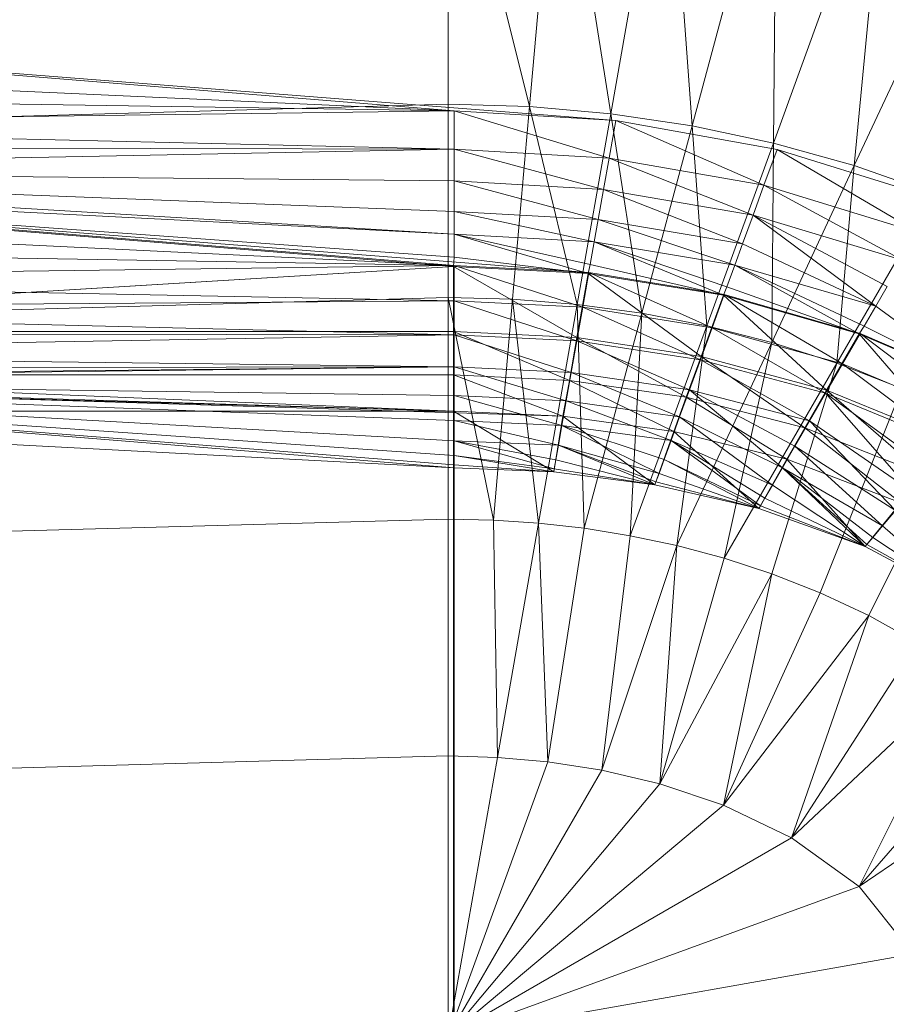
# Model space of a CAD drawing. Header units: metres. Extents: x 397.7 to 427.5, y 12.7 to 28.4.
# Tile 57 of 85: x 408.0177 to 408.1106, y 26.3146 to 26.4203. Entities that reach past the tile are written whole.
import ezdxf

# ---------------------------------------------------------------- set-up
doc = ezdxf.new("R2010")
doc.units = ezdxf.units.M
doc.layers.add('A-DETL-____-MBND', color=7, linetype='Continuous', lineweight=18)

# ---------------------------------------------------------------- blocks, each defined once
blk = doc.blocks.new('Family - Inodor P4-153813-07_PCI_P4')
at = {"layer": 'A-DETL-____-MBND', "color": 253, "true_color": 0xaaaaaa}
for p, q in [((0.51968, 0.29966), (0.51095, 0.33495)), ((0.51095, 0.33495), (0.51095, 0.29991)), ((0.52273, 0.33457), (0.51968, 0.29966)), ((0.5284, 0.29889), (0.52273, 0.33457)), ((0.53449, 0.33342), (0.5284, 0.29889)), ((0.53712, 0.29759), (0.53449, 0.33342)), ((0.54621, 0.3315), (0.53712, 0.29759)), ((0.54583, 0.29575), (0.54621, 0.3315)), ((0.55786, 0.32879), (0.54583, 0.29575)), ((0.55451, 0.29333), (0.55786, 0.32879)), ((0.5694, 0.32526), (0.55451, 0.29333)), ((0.5116, 0.2992), (0.39671, 0.30854)), ((0.52893, 0.29818), (0.39671, 0.30854)), ((0.5116, 0.2992), (0.39671, 0.30854)), ((0.5116, 0.2992), (0.3967, 0.30444)), ((0.5116, 0.2992), (0.3967, 0.30444)), ((0.5116, 0.2992), (0.3967, 0.30102)), ((0.5116, 0.2992), (0.3967, 0.30102)), ((0.51095, 0.29991), (0.00127, 0.28584)), ((0.5116, 0.2992), (0.3967, 0.29774)), ((0.3967, 0.29774), (0.5116, 0.2992)), ((0.51968, 0.29966), (0.51095, 0.29991)), ((0.51095, 0.29991), (0.51095, 0.27916)), ((0.52893, 0.29818), (0.5116, 0.2992)), ((0.52893, 0.29818), (0.5116, 0.2992)), ((0.52821, 0.29414), (0.5116, 0.2992)), ((0.5116, 0.2951), (0.5116, 0.2992)), ((0.52821, 0.29414), (0.5116, 0.2992)), ((0.5116, 0.2951), (0.5116, 0.2992)), ((0.51968, 0.29966), (0.51787, 0.27898)), ((0.5284, 0.29889), (0.51968, 0.29966)), ((0.52479, 0.27842), (0.51968, 0.29966)), ((0.5284, 0.29889), (0.52479, 0.27842)), ((0.52893, 0.29818), (0.52821, 0.29414)), ((0.52821, 0.29414), (0.52893, 0.29818)), ((0.53712, 0.29759), (0.5284, 0.29889)), ((0.53173, 0.27748), (0.5284, 0.29889)), ((0.54623, 0.29507), (0.52893, 0.29818)), ((0.54482, 0.29122), (0.52893, 0.29818)), ((0.54482, 0.29122), (0.52893, 0.29818)), ((0.5116, 0.2951), (0.3967, 0.29774)), ((0.5116, 0.2951), (0.3967, 0.29774)), ((0.53712, 0.29759), (0.53173, 0.27748)), ((0.54583, 0.29575), (0.53712, 0.29759)), ((0.53869, 0.27613), (0.53712, 0.29759)), ((0.5116, 0.2951), (0.3967, 0.29531)), ((0.5116, 0.2951), (0.3967, 0.29531)), ((0.5116, 0.2951), (0.3967, 0.29285)), ((0.3967, 0.29285), (0.5116, 0.2951)), ((0.52821, 0.29414), (0.5116, 0.2951)), ((0.52821, 0.29414), (0.5116, 0.2951)), ((0.52762, 0.29078), (0.5116, 0.2951)), ((0.5116, 0.29168), (0.5116, 0.2951)), ((0.52762, 0.29078), (0.5116, 0.2951)), ((0.5116, 0.29168), (0.5116, 0.2951)), ((0.54583, 0.29575), (0.53869, 0.27613)), ((0.54623, 0.29507), (0.54482, 0.29122)), ((0.54482, 0.29122), (0.54623, 0.29507)), ((0.54567, 0.27436), (0.54583, 0.29575)), ((0.55451, 0.29333), (0.54583, 0.29575)), ((0.56138, 0.28614), (0.54623, 0.29507)), ((0.56343, 0.28969), (0.54623, 0.29507)), ((0.56138, 0.28614), (0.54623, 0.29507)), ((0.52821, 0.29414), (0.52762, 0.29078)), ((0.52762, 0.29078), (0.52821, 0.29414)), ((0.54482, 0.29122), (0.52821, 0.29414)), ((0.54482, 0.29122), (0.52821, 0.29414)), ((0.54366, 0.28801), (0.52821, 0.29414)), ((0.54366, 0.28801), (0.52821, 0.29414)), ((0.5116, 0.29168), (0.3967, 0.29285)), ((0.5116, 0.28596), (0.3967, 0.29285)), ((0.5116, 0.29168), (0.3967, 0.29285)), ((0.5116, 0.2884), (0.3967, 0.29285)), ((0.5116, 0.2884), (0.3967, 0.29285)), ((0.5116, 0.28596), (0.3967, 0.29285)), ((0.55451, 0.29333), (0.54567, 0.27436)), ((0.55265, 0.27214), (0.55451, 0.29333)), ((0.56314, 0.29031), (0.55451, 0.29333)), ((0.5116, 0.28261), (0.39665, 0.29195)), ((0.52605, 0.28184), (0.39665, 0.29195)), ((0.5116, 0.28261), (0.39665, 0.29195)), ((0.5116, 0.28596), (0.39665, 0.29185)), ((0.5116, 0.28596), (0.39665, 0.29185)), ((0.5116, 0.28351), (0.39665, 0.29185)), ((0.5116, 0.28351), (0.39665, 0.29185)), ((0.51154, 0.28251), (0.39665, 0.29185)), ((0.51154, 0.28251), (0.39665, 0.29185)), ((0.52762, 0.29078), (0.5116, 0.29168)), ((0.5116, 0.29168), (0.5116, 0.2884)), ((0.52762, 0.29078), (0.5116, 0.29168)), ((0.52705, 0.28755), (0.5116, 0.29168)), ((0.52705, 0.28755), (0.5116, 0.29168)), ((0.5116, 0.2884), (0.5116, 0.29168)), ((0.52762, 0.29078), (0.52705, 0.28755)), ((0.52705, 0.28755), (0.52762, 0.29078)), ((0.54366, 0.28801), (0.52762, 0.29078)), ((0.54366, 0.28801), (0.52762, 0.29078)), ((0.54253, 0.28492), (0.52762, 0.29078)), ((0.54253, 0.28492), (0.52762, 0.29078)), ((0.54482, 0.29122), (0.54366, 0.28801)), ((0.54366, 0.28801), (0.54482, 0.29122)), ((0.56138, 0.28614), (0.54482, 0.29122)), ((0.55967, 0.28318), (0.54482, 0.29122)), ((0.56138, 0.28614), (0.54482, 0.29122)), ((0.55967, 0.28318), (0.54482, 0.29122)), ((0.56314, 0.29031), (0.55265, 0.27214)), ((0.5116, 0.28261), (0.39665, 0.28818)), ((0.5116, 0.28261), (0.39665, 0.28818)), ((0.5116, 0.2884), (0.5116, 0.28596)), ((0.52705, 0.28755), (0.5116, 0.2884)), ((0.52705, 0.28755), (0.5116, 0.2884)), ((0.52662, 0.28515), (0.5116, 0.2884)), ((0.52662, 0.28515), (0.5116, 0.2884)), ((0.5116, 0.28596), (0.5116, 0.2884)), ((0.52705, 0.28755), (0.52662, 0.28515)), ((0.52662, 0.28515), (0.52705, 0.28755)), ((0.54253, 0.28492), (0.52705, 0.28755)), ((0.5417, 0.28263), (0.52705, 0.28755)), ((0.54253, 0.28492), (0.52705, 0.28755)), ((0.5417, 0.28263), (0.52705, 0.28755)), ((0.54366, 0.28801), (0.54253, 0.28492)), ((0.54253, 0.28492), (0.54366, 0.28801)), ((0.55967, 0.28318), (0.54366, 0.28801)), ((0.55681, 0.27823), (0.54366, 0.28801)), ((0.55967, 0.28318), (0.54366, 0.28801)), ((0.55803, 0.28034), (0.54366, 0.28801)), ((0.55803, 0.28034), (0.54366, 0.28801)), ((0.55681, 0.27823), (0.54366, 0.28801)), ((0.5116, 0.28596), (0.5116, 0.28351)), ((0.52662, 0.28515), (0.5116, 0.28596)), ((0.52662, 0.28515), (0.5116, 0.28596)), ((0.5262, 0.28273), (0.5116, 0.28596)), ((0.52597, 0.28176), (0.5116, 0.28596)), ((0.5116, 0.28351), (0.5116, 0.28596)), ((0.5262, 0.28273), (0.5116, 0.28596)), ((0.52597, 0.28176), (0.5116, 0.28596)), ((0.5116, 0.28261), (0.39665, 0.28452)), ((0.5116, 0.28261), (0.39665, 0.28452)), ((0.52662, 0.28515), (0.5262, 0.28273)), ((0.5262, 0.28273), (0.52662, 0.28515)), ((0.5417, 0.28263), (0.52662, 0.28515)), ((0.54047, 0.27941), (0.52662, 0.28515)), ((0.5417, 0.28263), (0.52662, 0.28515)), ((0.54086, 0.28033), (0.52662, 0.28515)), ((0.54086, 0.28033), (0.52662, 0.28515)), ((0.54047, 0.27941), (0.52662, 0.28515)), ((0.54253, 0.28492), (0.5417, 0.28263)), ((0.5417, 0.28263), (0.54253, 0.28492)), ((0.55681, 0.27823), (0.54253, 0.28492)), ((0.55681, 0.27823), (0.54253, 0.28492)), ((0.5116, 0.28351), (0.51154, 0.28251)), ((0.51154, 0.28251), (0.5116, 0.28351)), ((0.52597, 0.28176), (0.5116, 0.28351)), ((0.52597, 0.28176), (0.5116, 0.28351)), ((0.51154, 0.26697), (0.00187, 0.28259)), ((0.52327, 0.26645), (0.00187, 0.28259)), ((0.51154, 0.26697), (0.00187, 0.28259)), ((0.5116, 0.28261), (0.39665, 0.28109)), ((0.39665, 0.28109), (0.5116, 0.28261)), ((0.51154, 0.28251), (0.39665, 0.27553)), ((0.39665, 0.27553), (0.51154, 0.28251)), ((0.52597, 0.28176), (0.51154, 0.28251)), ((0.52597, 0.28176), (0.51154, 0.28251)), ((0.52476, 0.27488), (0.51154, 0.28251)), ((0.51154, 0.27553), (0.51154, 0.28251)), ((0.52476, 0.27488), (0.51154, 0.28251)), ((0.51154, 0.27553), (0.51154, 0.28251)), ((0.52605, 0.28184), (0.5116, 0.28261)), ((0.52605, 0.28184), (0.5116, 0.28261)), ((0.52539, 0.27813), (0.5116, 0.28261)), ((0.5116, 0.27883), (0.5116, 0.28261)), ((0.52539, 0.27813), (0.5116, 0.28261)), ((0.5116, 0.27883), (0.5116, 0.28261)), ((0.5262, 0.28273), (0.52597, 0.28176)), ((0.52597, 0.28176), (0.5262, 0.28273)), ((0.54047, 0.27941), (0.5262, 0.28273)), ((0.54047, 0.27941), (0.5262, 0.28273)), ((0.5417, 0.28263), (0.54086, 0.28033)), ((0.54086, 0.28033), (0.5417, 0.28263)), ((0.55681, 0.27823), (0.5417, 0.28263)), ((0.55504, 0.27527), (0.5417, 0.28263)), ((0.55681, 0.27823), (0.5417, 0.28263)), ((0.55558, 0.27611), (0.5417, 0.28263)), ((0.55558, 0.27611), (0.5417, 0.28263)), ((0.55504, 0.27527), (0.5417, 0.28263)), ((0.52597, 0.28176), (0.52476, 0.27488)), ((0.52476, 0.27488), (0.52597, 0.28176)), ((0.52605, 0.28184), (0.52539, 0.27813)), ((0.52539, 0.27813), (0.52605, 0.28184)), ((0.54047, 0.27941), (0.52597, 0.28176)), ((0.54047, 0.27941), (0.52597, 0.28176)), ((0.53808, 0.27285), (0.52597, 0.28176)), ((0.53808, 0.27285), (0.52597, 0.28176)), ((0.54056, 0.27948), (0.52605, 0.28184)), ((0.53927, 0.27593), (0.52605, 0.28184)), ((0.53927, 0.27593), (0.52605, 0.28184)), ((0.5116, 0.27883), (0.39665, 0.28109)), ((0.5116, 0.27883), (0.39665, 0.28109)), ((0.54086, 0.28033), (0.54047, 0.27941)), ((0.54047, 0.27941), (0.54086, 0.28033)), ((0.55504, 0.27527), (0.54086, 0.28033)), ((0.55504, 0.27527), (0.54086, 0.28033)), ((0.55803, 0.28034), (0.55681, 0.27823)), ((0.55681, 0.27823), (0.55803, 0.28034)), ((0.51095, 0.27916), (0.00127, 0.26508)), ((0.51787, 0.27898), (0.51095, 0.27916)), ((0.5158, 0.25528), (0.51095, 0.27916)), ((0.51095, 0.27916), (0.51095, 0.25539)), ((0.54047, 0.27941), (0.53808, 0.27285)), ((0.53808, 0.27285), (0.54047, 0.27941)), ((0.54056, 0.27948), (0.53927, 0.27593)), ((0.53927, 0.27593), (0.54056, 0.27948)), ((0.55504, 0.27527), (0.54047, 0.27941)), ((0.55504, 0.27527), (0.54047, 0.27941)), ((0.55155, 0.26923), (0.54047, 0.27941)), ((0.55155, 0.26923), (0.54047, 0.27941)), ((0.55325, 0.27206), (0.54056, 0.27948)), ((0.55513, 0.27532), (0.54056, 0.27948)), ((0.55325, 0.27206), (0.54056, 0.27948)), ((0.5116, 0.27883), (0.39665, 0.27799)), ((0.39665, 0.27799), (0.5116, 0.27883)), ((0.5116, 0.27518), (0.39665, 0.27799)), ((0.5116, 0.27518), (0.39665, 0.27799)), ((0.52539, 0.27813), (0.5116, 0.27883)), ((0.52539, 0.27813), (0.5116, 0.27883)), ((0.52475, 0.27452), (0.5116, 0.27883)), ((0.5116, 0.27518), (0.5116, 0.27883)), ((0.52475, 0.27452), (0.5116, 0.27883)), ((0.5116, 0.27518), (0.5116, 0.27883)), ((0.51787, 0.27898), (0.5158, 0.25528)), ((0.52479, 0.27842), (0.51787, 0.27898)), ((0.52066, 0.25495), (0.51787, 0.27898)), ((0.52479, 0.27842), (0.52066, 0.25495)), ((0.52539, 0.27813), (0.52475, 0.27452)), ((0.52475, 0.27452), (0.52539, 0.27813)), ((0.53173, 0.27748), (0.52479, 0.27842)), ((0.52555, 0.2544), (0.52479, 0.27842)), ((0.53927, 0.27593), (0.52539, 0.27813)), ((0.53927, 0.27593), (0.52539, 0.27813)), ((0.53802, 0.2725), (0.52539, 0.27813)), ((0.53802, 0.2725), (0.52539, 0.27813)), ((0.55681, 0.27823), (0.55558, 0.27611)), ((0.55558, 0.27611), (0.55681, 0.27823)), ((0.56951, 0.26903), (0.55681, 0.27823)), ((0.56951, 0.26903), (0.55681, 0.27823)), ((0.53173, 0.27748), (0.52555, 0.2544)), ((0.53049, 0.2536), (0.53173, 0.27748)), ((0.53869, 0.27613), (0.53173, 0.27748)), ((0.51154, 0.26697), (0.28176, 0.27659)), ((0.51154, 0.26697), (0.28176, 0.27659)), ((0.53869, 0.27613), (0.53049, 0.2536)), ((0.53549, 0.25254), (0.53869, 0.27613)), ((0.53927, 0.27593), (0.53802, 0.2725)), ((0.53802, 0.2725), (0.53927, 0.27593)), ((0.54567, 0.27436), (0.53869, 0.27613)), ((0.55325, 0.27206), (0.53927, 0.27593)), ((0.55142, 0.26889), (0.53927, 0.27593)), ((0.55325, 0.27206), (0.53927, 0.27593)), ((0.55142, 0.26889), (0.53927, 0.27593)), ((0.55558, 0.27611), (0.55504, 0.27527)), ((0.55504, 0.27527), (0.55558, 0.27611)), ((0.56951, 0.26903), (0.55558, 0.27611)), ((0.56951, 0.26903), (0.55558, 0.27611)), ((0.51154, 0.27553), (0.39665, 0.27553)), ((0.51154, 0.27553), (0.39665, 0.27553)), ((0.5116, 0.27518), (0.39665, 0.27531)), ((0.5116, 0.27518), (0.39665, 0.27531)), ((0.5116, 0.27518), (0.39665, 0.27314)), ((0.39665, 0.27314), (0.5116, 0.27518)), ((0.52476, 0.27488), (0.51154, 0.27553)), ((0.51154, 0.27553), (0.51154, 0.27086)), ((0.52476, 0.27488), (0.51154, 0.27553)), ((0.52395, 0.27028), (0.51154, 0.27553)), ((0.52395, 0.27028), (0.51154, 0.27553)), ((0.51154, 0.27086), (0.51154, 0.27553)), ((0.52475, 0.27452), (0.5116, 0.27518)), ((0.52475, 0.27452), (0.5116, 0.27518)), ((0.52416, 0.27114), (0.5116, 0.27518)), ((0.5116, 0.27175), (0.5116, 0.27518)), ((0.52416, 0.27114), (0.5116, 0.27518)), ((0.5116, 0.27175), (0.5116, 0.27518)), ((0.52476, 0.27488), (0.52395, 0.27028)), ((0.52395, 0.27028), (0.52476, 0.27488)), ((0.53808, 0.27285), (0.52476, 0.27488)), ((0.53808, 0.27285), (0.52476, 0.27488)), ((0.53648, 0.26846), (0.52476, 0.27488)), ((0.53648, 0.26846), (0.52476, 0.27488)), ((0.55504, 0.27527), (0.55155, 0.26923)), ((0.55155, 0.26923), (0.55504, 0.27527)), ((0.55513, 0.27532), (0.55325, 0.27206)), ((0.55325, 0.27206), (0.55513, 0.27532)), ((0.56951, 0.26903), (0.55504, 0.27527)), ((0.56503, 0.26369), (0.55504, 0.27527)), ((0.56951, 0.26903), (0.55504, 0.27527)), ((0.56503, 0.26369), (0.55504, 0.27527)), ((0.5672, 0.26618), (0.55513, 0.27532)), ((0.56962, 0.26907), (0.55513, 0.27532)), ((0.5672, 0.26618), (0.55513, 0.27532)), ((0.52475, 0.27452), (0.52416, 0.27114)), ((0.52416, 0.27114), (0.52475, 0.27452)), ((0.53802, 0.2725), (0.52475, 0.27452)), ((0.53802, 0.2725), (0.52475, 0.27452)), ((0.53684, 0.26927), (0.52475, 0.27452)), ((0.53684, 0.26927), (0.52475, 0.27452)), ((0.54567, 0.27436), (0.53549, 0.25254)), ((0.54056, 0.25119), (0.54567, 0.27436)), ((0.55265, 0.27214), (0.54567, 0.27436)), ((0.5116, 0.27175), (0.39665, 0.27314)), ((0.5116, 0.27175), (0.39665, 0.27314)), ((0.53808, 0.27285), (0.53648, 0.26846)), ((0.53648, 0.26846), (0.53808, 0.27285)), ((0.55155, 0.26923), (0.53808, 0.27285)), ((0.55155, 0.26923), (0.53808, 0.27285)), ((0.54921, 0.26518), (0.53808, 0.27285)), ((0.54921, 0.26518), (0.53808, 0.27285)), ((0.5116, 0.27175), (0.39665, 0.27154)), ((0.39665, 0.27056), (0.5116, 0.27175)), ((0.39665, 0.27154), (0.5116, 0.27175)), ((0.39665, 0.27024), (0.5116, 0.27175)), ((0.39665, 0.27056), (0.5116, 0.27175)), ((0.39665, 0.27024), (0.5116, 0.27175)), ((0.52416, 0.27114), (0.5116, 0.27175)), ((0.52416, 0.27114), (0.5116, 0.27175)), ((0.52362, 0.26809), (0.5116, 0.27175)), ((0.5116, 0.26864), (0.5116, 0.27175)), ((0.52362, 0.26809), (0.5116, 0.27175)), ((0.5116, 0.26864), (0.5116, 0.27175)), ((0.53802, 0.2725), (0.53684, 0.26927)), ((0.53684, 0.26927), (0.53802, 0.2725)), ((0.55142, 0.26889), (0.53802, 0.2725)), ((0.5497, 0.26592), (0.53802, 0.2725)), ((0.55142, 0.26889), (0.53802, 0.2725)), ((0.5497, 0.26592), (0.53802, 0.2725)), ((0.55265, 0.27214), (0.54056, 0.25119)), ((0.54568, 0.24951), (0.55265, 0.27214)), ((0.55325, 0.27206), (0.55142, 0.26889)), ((0.55142, 0.26889), (0.55325, 0.27206)), ((0.55962, 0.26942), (0.55265, 0.27214)), ((0.5672, 0.26618), (0.55325, 0.27206)), ((0.56484, 0.26338), (0.55325, 0.27206)), ((0.5672, 0.26618), (0.55325, 0.27206)), ((0.56484, 0.26338), (0.55325, 0.27206)), ((0.39665, 0.27086), (0.51154, 0.27086)), ((0.51154, 0.27086), (0.39665, 0.27086)), ((0.52395, 0.27028), (0.51154, 0.27086)), ((0.51154, 0.27086), (0.51154, 0.26697)), ((0.52395, 0.27028), (0.51154, 0.27086)), ((0.52327, 0.26645), (0.51154, 0.27086)), ((0.52327, 0.26645), (0.51154, 0.27086)), ((0.51154, 0.26697), (0.51154, 0.27086)), ((0.52416, 0.27114), (0.52362, 0.26809)), ((0.52362, 0.26809), (0.52416, 0.27114)), ((0.53684, 0.26927), (0.52416, 0.27114)), ((0.53684, 0.26927), (0.52416, 0.27114)), ((0.53578, 0.26636), (0.52416, 0.27114)), ((0.53578, 0.26636), (0.52416, 0.27114)), ((0.5116, 0.2609), (0.39665, 0.27024)), ((0.51154, 0.26697), (0.39665, 0.27024)), ((0.39665, 0.27024), (0.51154, 0.26697)), ((0.39665, 0.27024), (0.5116, 0.2609)), ((0.5116, 0.26864), (0.39665, 0.27024)), ((0.5116, 0.26864), (0.39665, 0.27024)), ((0.5116, 0.26597), (0.39665, 0.27024)), ((0.5116, 0.26597), (0.39665, 0.27024)), ((0.5116, 0.2638), (0.39665, 0.27024)), ((0.5116, 0.2638), (0.39665, 0.27024)), ((0.5116, 0.2622), (0.39665, 0.27024)), ((0.5116, 0.2622), (0.39665, 0.27024)), ((0.5116, 0.26122), (0.39665, 0.27024)), ((0.5116, 0.26122), (0.39665, 0.27024)), ((0.5116, 0.2609), (0.39665, 0.27024)), ((0.52395, 0.27028), (0.52327, 0.26645)), ((0.52327, 0.26645), (0.52395, 0.27028)), ((0.53648, 0.26846), (0.52395, 0.27028)), ((0.53648, 0.26846), (0.52395, 0.27028)), ((0.53515, 0.2648), (0.52395, 0.27028)), ((0.53515, 0.2648), (0.52395, 0.27028)), ((0.52362, 0.26809), (0.5116, 0.26864)), ((0.5116, 0.26864), (0.5116, 0.26597)), ((0.52362, 0.26809), (0.5116, 0.26864)), ((0.52316, 0.26545), (0.5116, 0.26864)), ((0.52316, 0.26545), (0.5116, 0.26864)), ((0.5116, 0.26597), (0.5116, 0.26864)), ((0.53648, 0.26846), (0.53515, 0.2648)), ((0.53515, 0.2648), (0.53648, 0.26846)), ((0.53684, 0.26927), (0.53578, 0.26636)), ((0.53578, 0.26636), (0.53684, 0.26927)), ((0.54921, 0.26518), (0.53648, 0.26846)), ((0.54921, 0.26518), (0.53648, 0.26846)), ((0.54726, 0.26181), (0.53648, 0.26846)), ((0.54726, 0.26181), (0.53648, 0.26846)), ((0.5497, 0.26592), (0.53684, 0.26927)), ((0.54681, 0.26091), (0.53684, 0.26927)), ((0.5497, 0.26592), (0.53684, 0.26927)), ((0.54815, 0.26323), (0.53684, 0.26927)), ((0.54815, 0.26323), (0.53684, 0.26927)), ((0.54681, 0.26091), (0.53684, 0.26927)), ((0.55155, 0.26923), (0.54921, 0.26518)), ((0.54921, 0.26518), (0.55155, 0.26923)), ((0.55142, 0.26889), (0.5497, 0.26592)), ((0.5497, 0.26592), (0.55142, 0.26889)), ((0.55086, 0.24748), (0.55962, 0.26942)), ((0.56484, 0.26338), (0.55142, 0.26889)), ((0.56065, 0.25837), (0.55142, 0.26889)), ((0.56484, 0.26338), (0.55142, 0.26889)), ((0.56264, 0.26075), (0.55142, 0.26889)), ((0.56264, 0.26075), (0.55142, 0.26889)), ((0.56065, 0.25837), (0.55142, 0.26889)), ((0.56503, 0.26369), (0.55155, 0.26923)), ((0.56202, 0.26011), (0.55155, 0.26923)), ((0.56503, 0.26369), (0.55155, 0.26923)), ((0.56202, 0.26011), (0.55155, 0.26923)), ((0.52362, 0.26809), (0.52316, 0.26545)), ((0.52316, 0.26545), (0.52362, 0.26809)), ((0.53578, 0.26636), (0.52362, 0.26809)), ((0.53578, 0.26636), (0.52362, 0.26809)), ((0.53487, 0.26384), (0.52362, 0.26809)), ((0.53487, 0.26384), (0.52362, 0.26809)), ((0.5116, 0.2609), (0.39665, 0.26697)), ((0.39665, 0.26697), (0.51154, 0.26697)), ((0.39665, 0.26697), (0.5116, 0.2609)), ((0.51154, 0.26697), (0.39665, 0.26697)), ((0.51154, 0.26697), (0.39665, 0.26697)), ((0.39665, 0.26697), (0.51154, 0.26697)), ((0.51154, 0.26697), (0.39665, 0.26697)), ((0.5116, 0.2609), (0.39665, 0.26697)), ((0.39665, 0.26697), (0.5116, 0.2609)), ((0.51154, 0.26697), (0.5116, 0.2609)), ((0.52327, 0.26645), (0.51154, 0.26697)), ((0.51154, 0.26697), (0.51154, 0.13288)), ((0.52327, 0.26645), (0.51154, 0.26697)), ((0.51154, 0.13288), (0.51154, 0.26697)), ((0.52327, 0.26645), (0.51154, 0.26697)), ((0.51154, 0.26697), (0.5116, 0.2609)), ((0.52327, 0.26645), (0.51154, 0.26697)), ((0.52228, 0.26047), (0.51154, 0.26697)), ((0.52228, 0.26047), (0.51154, 0.26697)), ((0.5116, 0.2609), (0.51154, 0.26697)), ((0.52327, 0.26645), (0.52228, 0.26047)), ((0.52228, 0.26047), (0.52327, 0.26645)), ((0.53515, 0.2648), (0.52327, 0.26645)), ((0.52327, 0.26645), (0.53515, 0.2648)), ((0.53515, 0.2648), (0.52327, 0.26645)), ((0.53313, 0.25908), (0.52327, 0.26645)), ((0.53313, 0.25908), (0.52327, 0.26645)), ((0.53578, 0.26636), (0.53487, 0.26384)), ((0.53487, 0.26384), (0.53578, 0.26636)), ((0.54681, 0.26091), (0.53578, 0.26636)), ((0.54573, 0.25903), (0.53578, 0.26636)), ((0.54681, 0.26091), (0.53578, 0.26636)), ((0.54573, 0.25903), (0.53578, 0.26636)), ((0.5116, 0.26597), (0.5116, 0.2638)), ((0.52316, 0.26545), (0.5116, 0.26597)), ((0.52316, 0.26545), (0.5116, 0.26597)), ((0.52278, 0.26332), (0.5116, 0.26597)), ((0.52278, 0.26332), (0.5116, 0.26597)), ((0.5116, 0.2638), (0.5116, 0.26597)), ((0.52316, 0.26545), (0.52278, 0.26332)), ((0.52278, 0.26332), (0.52316, 0.26545)), ((0.53487, 0.26384), (0.52316, 0.26545)), ((0.53487, 0.26384), (0.52316, 0.26545)), ((0.53412, 0.2618), (0.52316, 0.26545)), ((0.53358, 0.2603), (0.52316, 0.26545)), ((0.53412, 0.2618), (0.52316, 0.26545)), ((0.53358, 0.2603), (0.52316, 0.26545)), ((0.5497, 0.26592), (0.54815, 0.26323)), ((0.54815, 0.26323), (0.5497, 0.26592)), ((0.56065, 0.25837), (0.5497, 0.26592)), ((0.55892, 0.25632), (0.5497, 0.26592)), ((0.56065, 0.25837), (0.5497, 0.26592)), ((0.55892, 0.25632), (0.5497, 0.26592)), ((0.55607, 0.24503), (0.56654, 0.26617)), ((0.53515, 0.2648), (0.53313, 0.25908)), ((0.53313, 0.25908), (0.53515, 0.2648)), ((0.54726, 0.26181), (0.53515, 0.2648)), ((0.53515, 0.2648), (0.54726, 0.26181)), ((0.54726, 0.26181), (0.53515, 0.2648)), ((0.54428, 0.25653), (0.53515, 0.2648)), ((0.54428, 0.25653), (0.53515, 0.2648)), ((0.54921, 0.26518), (0.54726, 0.26181)), ((0.54726, 0.26181), (0.54921, 0.26518)), ((0.56202, 0.26011), (0.54921, 0.26518)), ((0.55952, 0.25712), (0.54921, 0.26518)), ((0.56202, 0.26011), (0.54921, 0.26518)), ((0.55952, 0.25712), (0.54921, 0.26518)), ((0.5116, 0.2638), (0.5116, 0.2622)), ((0.52278, 0.26332), (0.5116, 0.2638)), ((0.52278, 0.26332), (0.5116, 0.2638)), ((0.5225, 0.26174), (0.5116, 0.2638)), ((0.52233, 0.26077), (0.5116, 0.2638)), ((0.5116, 0.2622), (0.5116, 0.2638)), ((0.5225, 0.26174), (0.5116, 0.2638)), ((0.52233, 0.26077), (0.5116, 0.2638)), ((0.52278, 0.26332), (0.5225, 0.26174)), ((0.5225, 0.26174), (0.52278, 0.26332)), ((0.53358, 0.2603), (0.52278, 0.26332)), ((0.53313, 0.25908), (0.52278, 0.26332)), ((0.53358, 0.2603), (0.52278, 0.26332)), ((0.53324, 0.25938), (0.52278, 0.26332)), ((0.53324, 0.25938), (0.52278, 0.26332)), ((0.53313, 0.25908), (0.52278, 0.26332)), ((0.53487, 0.26384), (0.53412, 0.2618)), ((0.53412, 0.2618), (0.53487, 0.26384)), ((0.54573, 0.25903), (0.53487, 0.26384)), ((0.54444, 0.2568), (0.53487, 0.26384)), ((0.54573, 0.25903), (0.53487, 0.26384)), ((0.54493, 0.25765), (0.53487, 0.26384)), ((0.54493, 0.25765), (0.53487, 0.26384)), ((0.54444, 0.2568), (0.53487, 0.26384)), ((0.54815, 0.26323), (0.54681, 0.26091)), ((0.54681, 0.26091), (0.54815, 0.26323)), ((0.55892, 0.25632), (0.54815, 0.26323)), ((0.55753, 0.25466), (0.54815, 0.26323)), ((0.55892, 0.25632), (0.54815, 0.26323)), ((0.55753, 0.25466), (0.54815, 0.26323)), ((0.5116, 0.2622), (0.5116, 0.26122)), ((0.52233, 0.26077), (0.5116, 0.2622)), ((0.52228, 0.26047), (0.5116, 0.2622)), ((0.5116, 0.26122), (0.5116, 0.2622)), ((0.52233, 0.26077), (0.5116, 0.2622)), ((0.52228, 0.26047), (0.5116, 0.2622)), ((0.5116, 0.26122), (0.5116, 0.2609)), ((0.52228, 0.26047), (0.5116, 0.26122)), ((0.52228, 0.26047), (0.5116, 0.26122)), ((0.5116, 0.2609), (0.5116, 0.26122)), ((0.5225, 0.26174), (0.52233, 0.26077)), ((0.52233, 0.26077), (0.5225, 0.26174)), ((0.53313, 0.25908), (0.5225, 0.26174)), ((0.53313, 0.25908), (0.5225, 0.26174)), ((0.53412, 0.2618), (0.53358, 0.2603)), ((0.53358, 0.2603), (0.53412, 0.2618)), ((0.54444, 0.2568), (0.53412, 0.2618)), ((0.54428, 0.25653), (0.53412, 0.2618)), ((0.54444, 0.2568), (0.53412, 0.2618)), ((0.54428, 0.25653), (0.53412, 0.2618)), ((0.54726, 0.26181), (0.54428, 0.25653)), ((0.54428, 0.25653), (0.54726, 0.26181)), ((0.55952, 0.25712), (0.54726, 0.26181)), ((0.54726, 0.26181), (0.55952, 0.25712)), ((0.55952, 0.25712), (0.54726, 0.26181)), ((0.55567, 0.25244), (0.54726, 0.26181)), ((0.55567, 0.25244), (0.54726, 0.26181)), ((0.5116, 0.13894), (0.5116, 0.2609)), ((0.52228, 0.26047), (0.5116, 0.2609)), ((0.5116, 0.13894), (0.5116, 0.2609)), ((0.5116, 0.2609), (0.52228, 0.26047)), ((0.5116, 0.2609), (0.52228, 0.26047)), ((0.52228, 0.26047), (0.5116, 0.2609)), ((0.52233, 0.26077), (0.52228, 0.26047)), ((0.52228, 0.26047), (0.52233, 0.26077)), ((0.53313, 0.25908), (0.52228, 0.26047)), ((0.52228, 0.26047), (0.53313, 0.25908)), ((0.53313, 0.25908), (0.52228, 0.26047)), ((0.53313, 0.25908), (0.52228, 0.26047)), ((0.53313, 0.25908), (0.52233, 0.26077)), ((0.53313, 0.25908), (0.52233, 0.26077)), ((0.53358, 0.2603), (0.53324, 0.25938)), ((0.53324, 0.25938), (0.53358, 0.2603)), ((0.54428, 0.25653), (0.53358, 0.2603)), ((0.54428, 0.25653), (0.53358, 0.2603)), ((0.54681, 0.26091), (0.54573, 0.25903)), ((0.54573, 0.25903), (0.54681, 0.26091)), ((0.55753, 0.25466), (0.54681, 0.26091)), ((0.55567, 0.25244), (0.54681, 0.26091)), ((0.55753, 0.25466), (0.54681, 0.26091)), ((0.5565, 0.25343), (0.54681, 0.26091)), ((0.5565, 0.25343), (0.54681, 0.26091)), ((0.55587, 0.25268), (0.54681, 0.26091)), ((0.55587, 0.25268), (0.54681, 0.26091)), ((0.55567, 0.25244), (0.54681, 0.26091)), ((0.53324, 0.25938), (0.53313, 0.25908)), ((0.53313, 0.25908), (0.53324, 0.25938)), ((0.54428, 0.25653), (0.53313, 0.25908)), ((0.53313, 0.25908), (0.54428, 0.25653)), ((0.54428, 0.25653), (0.53313, 0.25908)), ((0.54428, 0.25653), (0.53313, 0.25908)), ((0.54428, 0.25653), (0.53324, 0.25938)), ((0.54428, 0.25653), (0.53324, 0.25938)), ((0.54573, 0.25903), (0.54493, 0.25765)), ((0.54493, 0.25765), (0.54573, 0.25903)), ((0.55567, 0.25244), (0.54573, 0.25903)), ((0.55567, 0.25244), (0.54573, 0.25903)), ((0.54444, 0.2568), (0.54428, 0.25653)), ((0.54428, 0.25653), (0.54444, 0.2568)), ((0.54493, 0.25765), (0.54444, 0.2568)), ((0.54444, 0.2568), (0.54493, 0.25765)), ((0.55567, 0.25244), (0.54444, 0.2568)), ((0.55567, 0.25244), (0.54444, 0.2568)), ((0.55567, 0.25244), (0.54493, 0.25765)), ((0.55567, 0.25244), (0.54493, 0.25765)), ((0.55952, 0.25712), (0.55567, 0.25244)), ((0.55567, 0.25244), (0.55952, 0.25712)), ((0.55567, 0.25244), (0.54428, 0.25653)), ((0.54428, 0.25653), (0.55567, 0.25244)), ((0.55567, 0.25244), (0.54428, 0.25653)), ((0.55567, 0.25244), (0.54428, 0.25653)), ((0.55892, 0.25632), (0.55753, 0.25466)), ((0.55753, 0.25466), (0.55892, 0.25632)), ((0.51095, 0.25539), (0.00127, 0.24131)), ((0.5158, 0.25528), (0.51095, 0.25539)), ((0.51095, 0.22997), (0.51095, 0.25539)), ((0.52066, 0.25495), (0.5158, 0.25528)), ((0.51623, 0.22982), (0.5158, 0.25528)), ((0.52066, 0.25495), (0.51623, 0.22982)), ((0.52555, 0.2544), (0.52066, 0.25495)), ((0.52166, 0.22933), (0.52066, 0.25495)), ((0.52555, 0.2544), (0.52166, 0.22933)), ((0.53049, 0.2536), (0.52555, 0.2544)), ((0.55753, 0.25466), (0.5565, 0.25343)), ((0.5565, 0.25343), (0.55753, 0.25466)), ((0.56699, 0.2464), (0.55753, 0.25466)), ((0.56699, 0.2464), (0.55753, 0.25466)), ((0.52742, 0.22843), (0.53049, 0.2536)), ((0.53549, 0.25254), (0.53049, 0.2536)), ((0.55587, 0.25268), (0.55567, 0.25244)), ((0.55567, 0.25244), (0.55587, 0.25268)), ((0.5565, 0.25343), (0.55587, 0.25268)), ((0.55587, 0.25268), (0.5565, 0.25343)), ((0.56699, 0.2464), (0.55587, 0.25268)), ((0.56699, 0.2464), (0.55587, 0.25268)), ((0.56699, 0.2464), (0.5565, 0.25343)), ((0.56699, 0.2464), (0.5565, 0.25343)), ((0.53549, 0.25254), (0.52742, 0.22843)), ((0.53366, 0.22697), (0.53549, 0.25254)), ((0.54056, 0.25119), (0.53549, 0.25254)), ((0.55567, 0.25244), (0.56699, 0.2464)), ((0.56699, 0.2464), (0.55567, 0.25244)), ((0.56699, 0.2464), (0.55567, 0.25244)), ((0.56699, 0.2464), (0.55567, 0.25244)), ((0.54056, 0.25119), (0.53366, 0.22697)), ((0.54568, 0.24951), (0.54056, 0.25119)), ((0.54568, 0.24951), (0.53366, 0.22697)), ((0.54048, 0.22469), (0.54568, 0.24951)), ((0.55086, 0.24748), (0.54568, 0.24951)), ((0.55086, 0.24748), (0.54048, 0.22469)), ((0.55607, 0.24503), (0.55086, 0.24748)), ((0.55607, 0.24503), (0.54048, 0.22469)), ((0.54779, 0.22118), (0.55607, 0.24503)), ((0.56126, 0.24213), (0.55607, 0.24503)), ((0.56126, 0.24213), (0.54779, 0.22118)), ((0.56637, 0.23872), (0.54779, 0.22118)), ((0.55503, 0.21596), (0.56637, 0.23872)), ((0.5713, 0.23475), (0.55503, 0.21596)), ((0.51095, 0.22997), (0.00127, 0.2159)), ((0.51623, 0.22982), (0.51095, 0.22997)), ((0.51095, 0.19991), (0.51095, 0.22997)), ((0.51623, 0.22982), (0.51095, 0.19991)), ((0.52166, 0.22933), (0.51095, 0.19991)), ((0.52166, 0.22933), (0.51623, 0.22982)), ((0.52742, 0.22843), (0.52166, 0.22933)), ((0.57592, 0.23021), (0.55503, 0.21596)), ((0.52742, 0.22843), (0.51095, 0.19991)), ((0.53366, 0.22697), (0.52742, 0.22843)), ((0.53366, 0.22697), (0.51095, 0.19991)), ((0.54048, 0.22469), (0.53366, 0.22697)), ((0.54048, 0.22469), (0.51095, 0.19991)), ((0.54779, 0.22118), (0.54048, 0.22469)), ((0.54779, 0.22118), (0.51095, 0.19991)), ((0.55503, 0.21596), (0.54779, 0.22118)), ((0.55503, 0.21596), (0.51095, 0.19991)), ((0.5608, 0.2087), (0.55503, 0.21596)), ((0.5608, 0.2087), (0.51095, 0.19991))]:
    blk.add_line(p, q, dxfattribs=at)
blk = doc.blocks.new('LONDR55-XX_ZZ-ARQ-CAA-M3D-Londres55_ifc-1-07_PCI_P4')
at = {"layer": 'A-DETL-____-MBND', "color": 253, "lineweight": 18, "true_color": 0xaaaaaa}
blk.add_blockref('Family - Inodor P4-153813-07_PCI_P4', (407.55268, 26.11126), dxfattribs=at)

msp = doc.modelspace()

# ---------------------------------------------------------------- block references
at = {"lineweight": 5}
msp.add_blockref('LONDR55-XX_ZZ-ARQ-CAA-M3D-Londres55_ifc-1-07_PCI_P4', (0, 0), dxfattribs=at)

doc.saveas('drawing.dxf')
